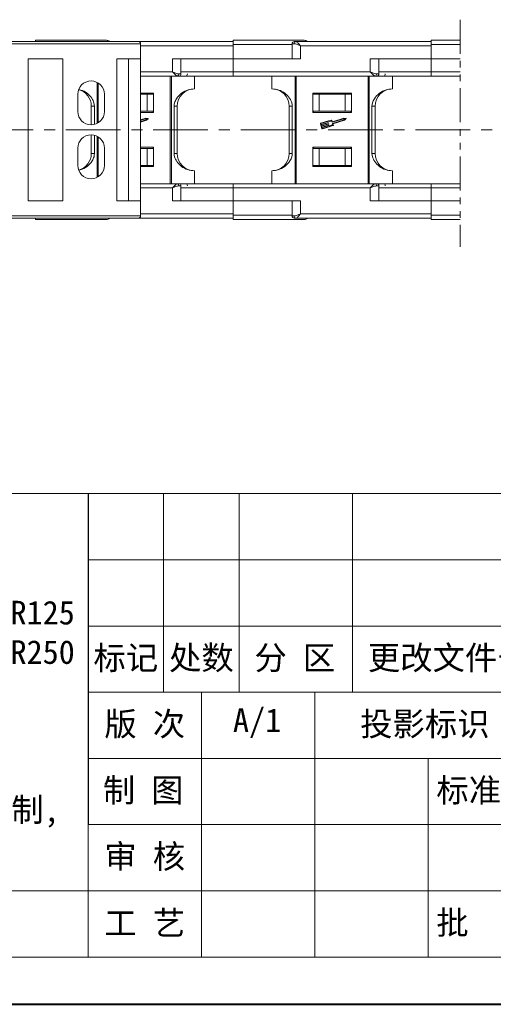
# Model space of a CAD drawing. Header units: millimetres. Extents: x 3117 to 4040, y -135 to 518.
# Tile 9 of 38: x 3617 to 3727, y -135 to 94. Entities that reach past the tile are written whole.
import ezdxf

# ---------------------------------------------------------------- set-up
doc = ezdxf.new("R2010")
doc.units = ezdxf.units.MM
doc.linetypes.add('CENTERX2', pattern=[20.32, 12.7, -2.54, 2.54, -2.54])
doc.linetypes.add('PHANTOM2', pattern=[31.75, 15.875, -3.175, 3.175, -3.175, 3.175, -3.175])
doc.layers.add('标注线', color=7, linetype='Continuous', lineweight=15)
doc.styles.add('样式 6', font='仿宋_GB2312.ttf')

msp = doc.modelspace()

# ---------------------------------------------------------------- linework, layer by layer
at = {"color": 3, "linetype": 'PHANTOM2', "lineweight": 9, "ltscale": 0.5}
msp.add_line((3719.13, 94.078), (3719.126, 41.326), dxfattribs=at)
at = {"color": 7, "linetype": 'Continuous', "lineweight": 15}
for p, q in [((3644.303, 89.003), (3604.156, 89.003)), ((3604.156, 88.503), (3644.803, 88.503)), ((3666.353, 89.003), (3644.303, 89.003)), ((3644.803, 85.003), (3644.803, 88.503)), ((3644.803, 88.003), (3666.353, 88.003)), ((3666.353, 88.303), (3666.353, 88.003)), ((3680.029, 88.303), (3666.353, 88.303)), ((3666.353, 88.003), (3666.353, 85.003)), ((3680.029, 88.503), (3680.029, 85.003)), ((3680.538, 88.503), (3680.029, 88.503)), ((3712.353, 89.003), (3680.911, 89.003)), ((3682.029, 85.003), (3682.029, 88.003)), ((3682.029, 88.003), (3712.353, 88.003)), ((3712.353, 88.303), (3712.353, 88.003)), ((3719.13, 88.303), (3712.353, 88.303)), ((3712.353, 88.003), (3712.353, 85.003)), ((3618.709, 85.003), (3618.709, 68.503)), ((3626.738, 85.003), (3618.709, 85.003)), ((3626.738, 68.503), (3626.738, 85.003)), ((3644.803, 85.003), (3639.283, 85.003)), ((3639.283, 85.003), (3639.283, 68.503)), ((3641.993, 68.503), (3641.993, 85.003)), ((3644.803, 68.503), (3644.803, 85.003)), ((3666.353, 85.003), (3652.208, 85.003)), ((3652.208, 85.003), (3652.208, 82.003)), ((3654.208, 81.503), (3654.208, 85.003)), ((3666.353, 82.003), (3666.353, 85.003)), ((3666.353, 85.003), (3682.029, 85.003)), ((3698.208, 85.003), (3698.208, 82.003)), ((3712.353, 85.003), (3698.208, 85.003)), ((3700.208, 81.503), (3700.208, 85.003)), ((3712.353, 82.003), (3712.353, 85.003)), ((3712.353, 85.003), (3719.13, 85.003)), ((3652.208, 82.003), (3644.803, 82.003)), ((3653.326, 81.003), (3644.803, 81.003)), ((3651.719, 81.003), (3651.719, 68.503)), ((3651.982, 68.503), (3651.982, 81.003)), ((3653.462, 81.003), (3657.353, 81.003)), ((3654.208, 81.503), (3653.698, 81.503)), ((3666.353, 82.003), (3654.208, 82.003)), ((3657.353, 81.003), (3657.353, 78.003)), ((3698.208, 82.003), (3666.353, 82.003)), ((3666.353, 81.003), (3666.353, 82.003)), ((3699.326, 81.003), (3666.353, 81.003)), ((3675.353, 78.003), (3675.353, 81.003)), ((3680.724, 81.003), (3680.724, 68.503)), ((3680.987, 68.503), (3680.987, 81.003)), ((3697.719, 81.003), (3697.719, 68.503)), ((3697.982, 68.503), (3697.982, 81.003)), ((3699.462, 81.003), (3703.353, 81.003)), ((3700.208, 81.503), (3699.698, 81.503)), ((3712.353, 82.003), (3700.208, 82.003)), ((3703.353, 81.003), (3703.353, 78.003)), ((3719.129, 82.003), (3712.353, 82.003)), ((3712.353, 81.003), (3712.353, 82.003)), ((3719.129, 81.003), (3712.353, 81.003)), ((3634.724, 79.508), (3634.724, 69.997)), ((3634.987, 70.15), (3634.987, 79.355)), ((3630.203, 76.753), (3630.203, 72.753)), ((3636.403, 72.753), (3636.403, 76.753)), ((3647.853, 77.003), (3644.803, 77.003)), ((3646.353, 76.803), (3644.803, 76.803)), ((3646.353, 72.803), (3646.353, 76.803)), ((3646.353, 76.803), (3647.704, 76.803)), ((3647.704, 77.003), (3647.704, 76.803)), ((3647.853, 72.503), (3647.853, 77.003)), ((3693.853, 77.003), (3684.853, 77.003)), ((3684.853, 77.003), (3684.853, 72.503)), ((3685.001, 76.803), (3685.001, 77.003)), ((3685.001, 76.803), (3686.353, 76.803)), ((3686.353, 76.803), (3686.353, 72.803)), ((3692.353, 76.803), (3686.353, 76.803)), ((3692.353, 72.803), (3692.353, 76.803)), ((3692.353, 76.803), (3693.704, 76.803)), ((3693.704, 77.003), (3693.704, 76.803)), ((3693.853, 72.503), (3693.853, 77.003)), ((3634.091, 74.003), (3633.353, 74.003)), ((3633.353, 74.003), (3633.353, 69.653)), ((3634.091, 69.754), (3634.091, 74.003)), ((3652.614, 74.003), (3652.614, 68.503)), ((3653.353, 74.003), (3652.614, 74.003)), ((3653.353, 68.503), (3653.353, 74.003)), ((3680.091, 74.003), (3679.353, 74.003)), ((3679.353, 74.003), (3679.353, 68.503)), ((3680.091, 68.503), (3680.091, 74.003)), ((3698.614, 74.003), (3698.614, 68.503)), ((3699.353, 74.003), (3698.614, 74.003)), ((3699.353, 68.503), (3699.353, 74.003)), ((3646.353, 72.803), (3644.803, 72.803)), ((3644.803, 72.503), (3647.853, 72.503)), ((3646.051, 71.191), (3644.803, 70.811)), ((3646.06, 71.095), (3644.803, 70.713)), ((3646.539, 71.139), (3646.051, 71.191)), ((3646.419, 71.057), (3646.06, 71.095)), ((3646.142, 70.826), (3646.419, 71.057)), ((3646.188, 70.742), (3646.564, 71.056)), ((3647.704, 72.803), (3646.353, 72.803)), ((3647.704, 72.503), (3647.704, 72.803)), ((3684.853, 72.503), (3693.853, 72.503)), ((3686.353, 72.803), (3685.001, 72.803)), ((3685.001, 72.803), (3685.001, 72.503)), ((3692.353, 72.803), (3686.353, 72.803)), ((3692.06, 71.095), (3689.353, 70.271)), ((3692.051, 71.191), (3689.415, 70.389)), ((3692.539, 71.139), (3692.051, 71.191)), ((3692.419, 71.057), (3692.06, 71.095)), ((3692.142, 70.826), (3692.419, 71.057)), ((3692.188, 70.742), (3692.564, 71.056)), ((3693.704, 72.803), (3692.353, 72.803)), ((3693.704, 72.503), (3693.704, 72.803)), ((3644.803, 70.418), (3646.142, 70.826)), ((3644.803, 70.32), (3646.188, 70.742)), ((3686.637, 69.887), (3686.965, 68.808)), ((3686.727, 69.914), (3686.782, 69.734)), ((3688.513, 70.605), (3686.731, 70.063)), ((3688.512, 70.507), (3686.758, 69.973)), ((3686.782, 69.734), (3688.411, 70.23)), ((3688.438, 70.14), (3686.809, 69.644)), ((3686.809, 69.644), (3686.877, 69.42)), ((3686.877, 69.42), (3688.506, 69.916)), ((3688.534, 69.826), (3686.905, 69.33)), ((3686.905, 69.33), (3686.973, 69.105)), ((3686.973, 69.105), (3688.602, 69.601)), ((3688.629, 69.511), (3687, 69.015)), ((3687, 69.015), (3687.055, 68.835)), ((3687.114, 68.804), (3688.868, 69.338)), ((3687.141, 68.714), (3688.923, 69.257)), ((3688.44, 70.214), (3688.454, 70.17)), ((3688.536, 69.9), (3688.549, 69.855)), ((3688.631, 69.585), (3688.645, 69.54)), ((3689.323, 70.287), (3689.218, 70.634)), ((3689.287, 70.729), (3689.386, 70.404)), ((3689.525, 69.625), (3689.419, 69.972)), ((3689.435, 70.002), (3692.142, 70.826)), ((3689.53, 69.932), (3692.188, 70.742)), ((3689.635, 69.585), (3689.53, 69.932)), ((3618.709, 68.503), (3618.709, 52.003)), ((3626.738, 52.003), (3626.738, 68.503)), ((3633.353, 67.352), (3633.353, 63.003)), ((3634.091, 63.003), (3634.091, 67.251)), ((3634.724, 67.008), (3634.724, 57.497)), ((3634.987, 57.65), (3634.987, 66.855)), ((3639.283, 68.503), (3639.283, 52.003)), ((3641.993, 52.003), (3641.993, 68.503)), ((3644.803, 52.003), (3644.803, 68.503)), ((3651.719, 68.503), (3651.719, 56.003)), ((3651.982, 56.003), (3651.982, 68.503)), ((3652.614, 68.503), (3652.614, 63.003)), ((3653.353, 63.003), (3653.353, 68.503)), ((3679.353, 68.503), (3679.353, 63.003)), ((3680.091, 63.003), (3680.091, 68.503)), ((3680.724, 68.503), (3680.724, 56.003)), ((3680.987, 56.003), (3680.987, 68.503)), ((3697.719, 68.503), (3697.719, 56.003)), ((3697.982, 56.003), (3697.982, 68.503)), ((3698.614, 68.503), (3698.614, 63.003)), ((3699.353, 63.003), (3699.353, 68.503)), ((3630.203, 64.253), (3630.203, 60.253)), ((3636.403, 60.253), (3636.403, 64.253)), ((3647.853, 64.503), (3644.803, 64.503)), ((3646.353, 64.203), (3644.803, 64.203)), ((3646.353, 60.203), (3646.353, 64.203)), ((3646.353, 64.203), (3647.704, 64.203)), ((3647.704, 64.203), (3647.704, 64.503)), ((3647.853, 60.003), (3647.853, 64.503)), ((3693.853, 64.503), (3684.853, 64.503)), ((3684.853, 64.503), (3684.853, 60.003)), ((3685.001, 64.503), (3685.001, 64.203)), ((3685.001, 64.203), (3686.353, 64.203)), ((3686.353, 64.203), (3686.353, 60.203)), ((3692.353, 64.203), (3686.353, 64.203)), ((3692.353, 60.203), (3692.353, 64.203)), ((3692.353, 64.203), (3693.704, 64.203)), ((3693.704, 64.203), (3693.704, 64.503)), ((3693.853, 60.003), (3693.853, 64.503)), ((3633.353, 63.003), (3634.091, 63.003)), ((3653.353, 63.003), (3652.614, 63.003)), ((3679.353, 63.003), (3680.091, 63.003)), ((3699.353, 63.003), (3698.614, 63.003)), ((3644.803, 60.203), (3646.353, 60.203)), ((3644.803, 60.003), (3647.853, 60.003)), ((3647.704, 60.203), (3646.353, 60.203)), ((3647.704, 60.203), (3647.704, 60.003)), ((3684.853, 60.003), (3693.853, 60.003)), ((3685.001, 60.203), (3686.353, 60.203)), ((3685.001, 60.003), (3685.001, 60.203)), ((3686.353, 60.203), (3692.353, 60.203)), ((3693.704, 60.203), (3692.353, 60.203)), ((3693.704, 60.203), (3693.704, 60.003)), ((3657.353, 56.003), (3657.353, 59.003)), ((3675.353, 56.003), (3675.353, 59.003)), ((3703.353, 56.003), (3703.353, 59.003)), ((3644.803, 56.003), (3653.326, 56.003)), ((3644.803, 55.003), (3652.208, 55.003)), ((3652.208, 55.003), (3652.208, 52.003)), ((3653.326, 56.003), (3657.353, 56.003)), ((3653.698, 55.503), (3654.208, 55.503)), ((3654.208, 52.003), (3654.208, 55.503)), ((3654.208, 55.003), (3666.353, 55.003)), ((3666.353, 55.003), (3666.353, 56.003)), ((3666.353, 56.003), (3699.326, 56.003)), ((3666.353, 55.003), (3698.208, 55.003)), ((3666.353, 52.003), (3666.353, 55.003)), ((3698.208, 55.003), (3698.208, 52.003)), ((3699.326, 56.003), (3703.353, 56.003)), ((3699.698, 55.503), (3700.208, 55.503)), ((3700.208, 52.003), (3700.208, 55.503)), ((3700.208, 55.003), (3712.353, 55.003)), ((3712.353, 55.003), (3712.353, 56.003)), ((3712.353, 56.003), (3719.126, 56.003)), ((3712.353, 52.003), (3712.353, 55.003)), ((3712.353, 55.003), (3719.126, 55.003)), ((3618.709, 52.003), (3626.738, 52.003)), ((3639.283, 52.003), (3644.803, 52.003)), ((3644.803, 48.503), (3644.803, 52.003)), ((3652.208, 52.003), (3666.353, 52.003)), ((3666.353, 52.003), (3666.353, 49.003)), ((3682.029, 52.003), (3666.353, 52.003)), ((3680.029, 52.003), (3680.029, 48.503)), ((3682.029, 49.003), (3682.029, 52.003)), ((3698.208, 52.003), (3712.353, 52.003)), ((3712.353, 52.003), (3712.353, 49.003)), ((3719.126, 52.003), (3712.353, 52.003)), ((3644.803, 48.503), (3604.156, 48.503)), ((3666.353, 49.003), (3644.803, 49.003)), ((3666.353, 49.003), (3666.353, 48.703)), ((3666.353, 48.703), (3680.029, 48.703)), ((3680.029, 48.503), (3680.538, 48.503)), ((3712.353, 49.003), (3682.029, 49.003)), ((3712.353, 49.003), (3712.353, 48.703)), ((3712.353, 48.703), (3719.126, 48.703)), ((3604.156, 48.003), (3644.303, 48.003)), ((3644.303, 48.003), (3666.353, 48.003)), ((3680.911, 48.003), (3712.353, 48.003))]:
    msp.add_line(p, q, dxfattribs=at)
at = {"color": 1, "linetype": 'CENTERX2', "lineweight": 13}
msp.add_line((3924.637, 68.503), (3413.456, 68.503), dxfattribs=at)
at = {"color": 7, "lineweight": 13}
for p, q in [((3535.959, -15.967), (4027.854, -15.967)), ((3632.608, -123.562), (3632.608, -15.967)), ((3171.488, -123.562), (3632.608, -123.562)), ((3632.608, -123.562), (4027.854, -123.562))]:
    msp.add_line(p, q, dxfattribs=at)
at = {"color": 7}
msp.add_line((3632.608, -15.967), (3632.608, -92.82), dxfattribs=at)
at = {"color": 7, "lineweight": 15}
for p, q in [((3650.175, -15.967), (3650.175, -62.079)), ((3667.741, -15.967), (3667.741, -62.079)), ((3694.091, -15.967), (3694.091, -62.079)), ((3632.608, -31.338), (3790.706, -31.338)), ((3632.608, -46.708), (3790.706, -46.708)), ((3632.608, -62.079), (3790.706, -62.079)), ((3658.958, -62.079), (3658.958, -123.562)), ((3685.307, -62.079), (3685.307, -123.562)), ((3632.608, -77.45), (3893.909, -77.45)), ((3711.657, -77.45), (3711.657, -123.562)), ((3632.608, -92.82), (3790.706, -92.82)), ((3171.488, -108.191), (3632.608, -108.191)), ((3632.608, -108.191), (3790.706, -108.191))]:
    msp.add_line(p, q, dxfattribs=at)
at = {"color": 7, "lineweight": 40}
msp.add_line((3116.593, -134.541), (4038.833, -134.541), dxfattribs=at)
at = {"color": 7, "linetype": 'Continuous', "lineweight": 15}
for centre, radius, start, end in [((3636.853, 88.303), 1, 44.87138, 90), ((3682.853, 88.303), 1, 44.87138, 90), ((3644.303, 88.503), 0.5, 0, 90), ((3680.529, 88.503), 0.5, 90, 180), ((3680.985, 88.558), 0.451, 99.5202, 187.08135), ((3653.251, 81.447), 0.451, 279.5202, 7.08135), ((3653.708, 81.503), 0.5, 270, 0), ((3655.214, 81.503), 0.5, 270, 0), ((3699.251, 81.447), 0.451, 279.5202, 7.08135), ((3699.708, 81.503), 0.5, 270, 0), ((3701.214, 81.503), 0.5, 270, 0), ((3633.303, 76.753), 3.1, 0, 180), ((3629.353, 74.003), 4, 0, 74.70398), ((3657.353, 74.003), 4, 90, 180), ((3675.353, 74.003), 4, 0, 90), ((3703.353, 74.003), 4, 90, 180), ((3633.303, 72.753), 3.1, 180, 0), ((3646.534, 71.092), 0.047, 309.95116, 83.90824), ((3692.534, 71.092), 0.047, 309.95116, 83.90824), ((3686.772, 69.928), 0.141, 106.9297, 196.9297), ((3686.772, 69.928), 0.047, 106.9297, 196.9297), ((3687.1, 68.849), 0.141, 196.9297, 286.9297), ((3687.1, 68.849), 0.047, 196.9297, 286.9297), ((3688.417, 70.208), 0.0235, 16.9297, 106.9297), ((3688.431, 70.163), 0.0235, 286.9297, 16.9297), ((3688.513, 69.893), 0.0235, 16.9297, 106.9297), ((3688.739, 71.266), 0.792, 253.37041, 307.16635), ((3688.739, 71.266), 0.698, 251.11204, 312.44471), ((3688.527, 69.848), 0.0235, 286.9297, 16.9297), ((3688.609, 69.578), 0.0235, 16.9297, 106.9297), ((3688.623, 69.534), 0.0235, 286.9297, 16.9297), ((3689.479, 68.834), 0.792, 86.69305, 140.48899), ((3689.479, 68.834), 0.698, 81.41469, 142.74736), ((3689.242, 70.716), 0.047, 16.9297, 132.44471), ((3689.346, 70.294), 0.0235, 196.9297, 286.9297), ((3689.408, 70.411), 0.0235, 196.9297, 286.9297), ((3689.442, 69.979), 0.0235, 106.9297, 196.9297), ((3689.59, 69.571), 0.047, 261.41469, 16.9297), ((3633.303, 64.253), 3.1, 0, 180), ((3629.353, 63.003), 4, 285.29602, 0), ((3657.353, 63.003), 4, 180, 270), ((3675.353, 63.003), 4, 270, 0), ((3703.353, 63.003), 4, 180, 270), ((3633.303, 60.253), 3.1, 180, 0), ((3653.251, 55.558), 0.451, 352.91869, 80.47981), ((3653.708, 55.503), 0.5, 0, 90), ((3655.214, 55.503), 0.5, 0, 90), ((3699.251, 55.558), 0.451, 352.91869, 80.47981), ((3699.708, 55.503), 0.5, 0, 90), ((3701.214, 55.503), 0.5, 0, 90), ((3644.303, 48.503), 0.5, 270, 0), ((3680.529, 48.503), 0.5, 180, 270), ((3680.985, 48.447), 0.451, 172.91869, 260.47981), ((3636.853, 48.703), 1, 270, 315.47936), ((3682.853, 48.703), 1, 270, 315.47936)]:
    msp.add_arc(centre, radius, start, end, dxfattribs=at)
for points, knots in [([(3636.853, 89.303), (3636.799, 89.303), (3636.689, 89.303), (3635.771, 89.303), (3634.249, 89.303), (3632.103, 89.303), (3629.465, 89.303), (3626.507, 89.303), (3623.432, 89.303), (3621.359, 89.303), (3620.353, 89.303)], [0, 0, 0, 0, 0.11651603, 0.24001133, 0.36864081, 0.5, 0.63135919, 0.75998867, 0.88348397, 1, 1, 1, 1]), ([(3620.353, 89.303), (3620.353, 89.29), (3620.353, 89.266), (3620.353, 89.145), (3620.353, 89.03), (3620.353, 89.003)], [0, 0, 0, 0, 0.4305786, 0.8611572, 1, 1, 1, 1]), ([(3682.853, 89.303), (3682.799, 89.303), (3682.689, 89.303), (3681.771, 89.303), (3680.249, 89.303), (3678.103, 89.303), (3675.465, 89.303), (3672.507, 89.303), (3669.432, 89.303), (3667.359, 89.303), (3666.353, 89.303)], [0, 0, 0, 0, 0.116516, 0.2400113, 0.3686408, 0.5, 0.6313592, 0.7599887, 0.883484, 1, 1, 1, 1]), ([(3666.353, 89.303), (3666.353, 89.291), (3666.353, 89.269), (3666.353, 89.097), (3666.353, 88.843), (3666.353, 88.562), (3666.353, 88.376), (3666.353, 88.303)], [0, 0, 0, 0, 0.2146939, 0.4293877, 0.6440816, 0.8587754, 1, 1, 1, 1]), ([(3719.13, 89.303), (3718.898, 89.303), (3717.68, 89.303), (3715.432, 89.303), (3713.359, 89.303), (3712.353, 89.303)], [0.73050707, 0.73050707, 0.73050707, 0.73050707, 0.75998867, 0.88348397, 1, 1, 1, 1]), ([(3712.353, 89.303), (3712.353, 89.291), (3712.353, 89.269), (3712.353, 89.097), (3712.353, 88.843), (3712.353, 88.562), (3712.353, 88.376), (3712.353, 88.303)], [0, 0, 0, 0, 0.2146939, 0.4293877, 0.6440816, 0.8587754, 1, 1, 1, 1]), ([(3682.029, 88.003), (3681.759, 88.119), (3681.341, 88.299), (3680.842, 88.471), (3680.633, 88.493), (3680.538, 88.503)], [0, 0, 0, 0, 0.4984129, 0.772928, 1, 1, 1, 1]), ([(3680.911, 89.003), (3680.979, 88.986), (3681.122, 88.95), (3681.402, 88.7), (3681.711, 88.37), (3681.923, 88.125), (3682.029, 88.003)], [0, 0, 0, 0, 0.23435025, 0.49819532, 0.74886904, 1, 1, 1, 1]), ([(3652.208, 82.003), (3652.477, 81.886), (3652.895, 81.706), (3653.394, 81.534), (3653.604, 81.512), (3653.698, 81.503)], [0, 0, 0, 0, 0.4984129, 0.772928, 1, 1, 1, 1]), ([(3653.326, 81.003), (3653.258, 81.019), (3653.114, 81.055), (3652.835, 81.305), (3652.525, 81.635), (3652.314, 81.88), (3652.208, 82.003)], [0, 0, 0, 0, 0.2343503, 0.4981953, 0.748869, 1, 1, 1, 1]), ([(3653.594, 81.003), (3653.588, 81.003), (3653.546, 81.003), (3653.427, 81.003), (3653.326, 81.003)], [0, 0, 0, 0, 0.142198, 1, 1, 1, 1]), ([(3666.353, 81.003), (3665.347, 81.003), (3663.275, 81.003), (3660.192, 81.003), (3657.264, 81.003), (3655.12, 81.003), (3654.185, 81.003), (3653.944, 81.003)], [0, 0, 0, 0, 0.2136251, 0.4400463, 0.6758807, 0.9167199, 1, 1, 1, 1]), ([(3698.208, 82.003), (3698.477, 81.886), (3698.895, 81.706), (3699.394, 81.534), (3699.604, 81.512), (3699.698, 81.503)], [0, 0, 0, 0, 0.4984129, 0.772928, 1, 1, 1, 1]), ([(3699.326, 81.003), (3699.258, 81.019), (3699.114, 81.055), (3698.835, 81.305), (3698.525, 81.635), (3698.314, 81.88), (3698.208, 82.003)], [0, 0, 0, 0, 0.2343503, 0.4981953, 0.748869, 1, 1, 1, 1]), ([(3699.594, 81.003), (3699.588, 81.003), (3699.546, 81.003), (3699.427, 81.003), (3699.326, 81.003)], [0, 0, 0, 0, 0.142198, 1, 1, 1, 1]), ([(3712.353, 81.003), (3711.347, 81.003), (3709.275, 81.003), (3706.192, 81.003), (3703.265, 81.003), (3701.157, 81.003), (3700.251, 81.003), (3700.041, 81.003)], [0, 0, 0, 0, 0.2159732, 0.44488312, 0.68330972, 0.92679607, 1, 1, 1, 1]), ([(3634.091, 74.003), (3634.067, 74.256), (3634.006, 74.912), (3633.438, 75.997), (3632.41, 77.044), (3631.303, 77.714), (3630.593, 77.805), (3630.408, 77.828)], [0, 0, 0, 0, 0.13058342, 0.33892111, 0.61825252, 0.90052692, 1, 1, 1, 1]), ([(3657.353, 78.003), (3656.864, 77.96), (3655.796, 77.868), (3654.293, 77.082), (3653.238, 75.957), (3652.694, 74.866), (3652.638, 74.255), (3652.614, 74.003)], [0, 0, 0, 0, 0.21916195, 0.47916588, 0.7354888, 0.89061703, 1, 1, 1, 1]), ([(3680.091, 74.003), (3680.067, 74.256), (3680.006, 74.913), (3679.438, 75.994), (3678.414, 77.06), (3676.97, 77.849), (3675.897, 77.951), (3675.353, 78.003)], [0, 0, 0, 0, 0.1096723, 0.2846477, 0.5192481, 0.7563203, 1, 1, 1, 1]), ([(3703.353, 78.003), (3702.864, 77.96), (3701.796, 77.868), (3700.293, 77.082), (3699.238, 75.957), (3698.694, 74.866), (3698.638, 74.255), (3698.614, 74.003)], [0, 0, 0, 0, 0.219162, 0.4791659, 0.7354888, 0.890617, 1, 1, 1, 1]), ([(3630.425, 59.161), (3630.55, 59.177), (3631.251, 59.263), (3632.408, 59.942), (3633.468, 61.045), (3634.011, 62.14), (3634.068, 62.75), (3634.091, 63.003)], [0, 0, 0, 0, 0.0678379, 0.3782298, 0.6842273, 0.8694189, 1, 1, 1, 1]), ([(3652.614, 63.003), (3652.638, 62.749), (3652.7, 62.092), (3653.268, 61.011), (3654.292, 59.945), (3655.736, 59.156), (3656.809, 59.054), (3657.353, 59.003)], [0, 0, 0, 0, 0.1096723, 0.2846477, 0.5192481, 0.7563203, 1, 1, 1, 1]), ([(3675.353, 59.003), (3675.841, 59.045), (3676.91, 59.137), (3678.412, 59.923), (3679.468, 61.048), (3680.011, 62.139), (3680.068, 62.75), (3680.091, 63.003)], [0, 0, 0, 0, 0.219162, 0.4791659, 0.7354888, 0.890617, 1, 1, 1, 1]), ([(3698.614, 63.003), (3698.638, 62.749), (3698.7, 62.092), (3699.268, 61.011), (3700.292, 59.945), (3701.736, 59.156), (3702.809, 59.054), (3703.353, 59.003)], [0, 0, 0, 0, 0.1096723, 0.2846477, 0.5192481, 0.7563203, 1, 1, 1, 1]), ([(3652.208, 55.003), (3652.314, 55.125), (3652.525, 55.37), (3652.835, 55.7), (3653.114, 55.95), (3653.258, 55.986), (3653.326, 56.003)], [0, 0, 0, 0, 0.2511309, 0.5018046, 0.7656407, 1, 1, 1, 1]), ([(3653.698, 55.503), (3653.604, 55.493), (3653.394, 55.471), (3652.895, 55.299), (3652.477, 55.119), (3652.208, 55.003)], [0, 0, 0, 0, 0.2270634, 0.5015869, 1, 1, 1, 1]), ([(3653.326, 56.003), (3653.429, 56.003), (3653.538, 56.003), (3653.578, 56.003), (3653.58, 56.003)], [0, 0, 0, 0, 0.957912, 1, 1, 1, 1]), ([(3653.93, 56.003), (3654.175, 56.003), (3655.114, 56.003), (3657.263, 56.003), (3660.193, 56.003), (3663.275, 56.003), (3665.347, 56.003), (3666.353, 56.003)], [0, 0, 0, 0, 0.0847706, 0.3252182, 0.5606691, 0.7867222, 1, 1, 1, 1]), ([(3698.208, 55.003), (3698.314, 55.125), (3698.525, 55.37), (3698.835, 55.7), (3699.114, 55.95), (3699.258, 55.986), (3699.326, 56.003)], [0, 0, 0, 0, 0.2511309, 0.5018046, 0.7656407, 1, 1, 1, 1]), ([(3699.698, 55.503), (3699.604, 55.493), (3699.394, 55.471), (3698.895, 55.299), (3698.477, 55.119), (3698.208, 55.003)], [0, 0, 0, 0, 0.2270634, 0.5015869, 1, 1, 1, 1]), ([(3699.326, 56.003), (3699.429, 56.003), (3699.538, 56.003), (3699.578, 56.003), (3699.58, 56.003)], [0, 0, 0, 0, 0.957912, 1, 1, 1, 1]), ([(3699.93, 56.003), (3700.175, 56.003), (3701.114, 56.003), (3703.263, 56.003), (3706.193, 56.003), (3709.275, 56.003), (3711.347, 56.003), (3712.353, 56.003)], [0, 0, 0, 0, 0.08477059, 0.32521817, 0.56066914, 0.7867222, 1, 1, 1, 1]), ([(3666.353, 48.703), (3666.353, 48.59), (3666.353, 48.365), (3666.353, 48.066), (3666.353, 47.839), (3666.353, 47.72), (3666.353, 47.707), (3666.353, 47.703)], [0, 0, 0, 0, 0.2146939, 0.4293877, 0.6440816, 0.8587754, 1, 1, 1, 1]), ([(3680.538, 48.503), (3680.633, 48.512), (3680.842, 48.534), (3681.341, 48.706), (3681.759, 48.886), (3682.029, 49.003)], [0, 0, 0, 0, 0.2270634, 0.5015869, 1, 1, 1, 1]), ([(3682.029, 49.003), (3681.923, 48.88), (3681.711, 48.635), (3681.402, 48.305), (3681.122, 48.055), (3680.979, 48.019), (3680.911, 48.003)], [0, 0, 0, 0, 0.25113093, 0.50180461, 0.76564074, 1, 1, 1, 1]), ([(3712.353, 48.703), (3712.353, 48.59), (3712.353, 48.365), (3712.353, 48.066), (3712.353, 47.839), (3712.353, 47.72), (3712.353, 47.707), (3712.353, 47.703)], [0, 0, 0, 0, 0.2146939, 0.4293877, 0.6440816, 0.8587754, 1, 1, 1, 1]), ([(3620.353, 48.003), (3620.353, 47.95), (3620.353, 47.818), (3620.353, 47.721), (3620.353, 47.708), (3620.353, 47.703)], [0, 0, 0, 0, 0.2855824, 0.7165269, 1, 1, 1, 1]), ([(3620.353, 47.703), (3621.359, 47.703), (3623.432, 47.703), (3626.507, 47.703), (3629.465, 47.703), (3632.103, 47.703), (3634.249, 47.703), (3635.771, 47.703), (3636.689, 47.703), (3636.799, 47.703), (3636.853, 47.703)], [0, 0, 0, 0, 0.11651603, 0.24001133, 0.36864081, 0.5, 0.63135919, 0.75998867, 0.88348397, 1, 1, 1, 1]), ([(3666.353, 47.703), (3667.359, 47.703), (3669.432, 47.703), (3672.507, 47.703), (3675.465, 47.703), (3678.103, 47.703), (3680.249, 47.703), (3681.771, 47.703), (3682.689, 47.703), (3682.799, 47.703), (3682.853, 47.703)], [0, 0, 0, 0, 0.116516, 0.2400113, 0.3686408, 0.5, 0.6313592, 0.7599887, 0.883484, 1, 1, 1, 1]), ([(3712.353, 47.703), (3713.359, 47.703), (3715.432, 47.703), (3717.679, 47.703), (3718.895, 47.703), (3719.126, 47.703)], [0, 0, 0, 0, 0.11651603, 0.24001133, 0.26931548, 0.26931548, 0.26931548, 0.26931548])]:
    msp.add_open_spline(points, degree=3, knots=knots, dxfattribs=at)
for points in [[(3680.911, 89.003), (3680.801, 89.003), (3680.582, 89.003), (3680.546, 89.003), (3680.529, 89.003)], [(3680.529, 48.003), (3680.546, 48.003), (3680.582, 48.003), (3680.801, 48.003), (3680.911, 48.003)]]:
    msp.add_open_spline(points, degree=3, dxfattribs=at)

# ---------------------------------------------------------------- texts
at = {"layer": '标注线', "color": 7, "lineweight": 18, "style": '样式 6'}
for s, insert, char_height, width, attachment_point in [('{\\H1.389x;可选弯曲半径:\\P\\PR40  R55  R75  R100 R125\\PR150 R175 R190 R200 R250   \\P内  宽:\\P\\PBi25\\P注：可根据客户要求定制,\\P数量均以装配1m计算.}', (3539.886, -62.224), 3.95246, 118.75621, 4), ('标记', (3641.391, -54.394), 5.5127, 17.56647, 5), ('处数', (3658.958, -54.394), 5.5127, 17.56647, 5), ('分 区', (3680.68, -54.394), 5.5127, 25.69367, 5), ('更改文件号', (3716.46, -54.394), 5.5127, 45.46037, 5), ('版 次', (3645.783, -69.764), 5.5127, 26.34971, 5), ('A/1', (3671.904, -69.264), 5.5127, 17.56647, 5), ('投影标识', (3710.915, -69.764), 5.5127, 32.21829, 5), ('{\\H0.9943x;制 图}', (3645.423, -85.135), 5.51273, 25.62892, 5), ('标准化', (3724.858, -85.135), 5.5127, 35.6324, 5), ('审 核', (3645.783, -100.506), 5.5127, 26.34971, 5), ('工 艺', (3645.783, -115.876), 5.5127, 26.34971, 5), ('批  准', (3724.832, -115.876), 5.5127, 26.34971, 5)]:
    msp.add_mtext(s, dxfattribs=dict(at, insert=insert, char_height=char_height, width=width, attachment_point=attachment_point))

doc.saveas('drawing.dxf')
